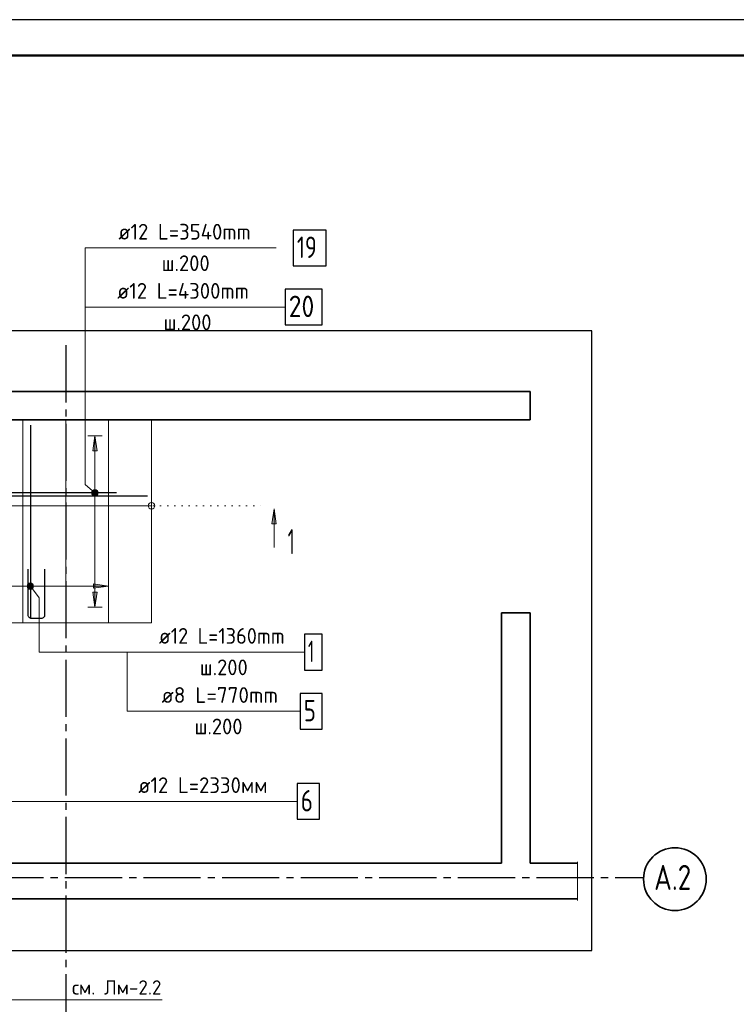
# Model space of a CAD drawing. Header units: millimetres. Extents: x 0 to 21005, y 0 to 14850.
# Tile 13 of 20: x 5517 to 10531, y 7964 to 14850. Entities that reach past the tile are written whole.
import ezdxf

# ---------------------------------------------------------------- set-up
doc = ezdxf.new("R2010")
doc.units = ezdxf.units.MM
doc.linetypes.add('______5', pattern=[550, 400, -50, 50, -50])
doc.linetypes.add('______9', pattern=[50, 0, -50])
for name, color, linetype, lineweight in [('Standard', 7, 'Continuous', 25), ('Обрамление П-обр. равн.', 7, 'Continuous', 25), ('Общий01', 7, 'Continuous', 13), ('Общий02', 7, 'Continuous', 18), ('Позиционная метка линия выноска', 7, 'Continuous', 13), ('Текст_ общее', 7, 'Continuous', 25), ('Фоновоя арматура Х1', 7, 'Continuous', 25)]:
    doc.layers.add(name, color=color, linetype=linetype, lineweight=lineweight)
doc.layers.add('ЖБ Лестница', color=7, linetype='Continuous', lineweight=25, true_color=0xe0e0ff)
doc.layers.add('ЖБ Стена верхний уровень', color=7, linetype='Continuous', lineweight=25, true_color=0x006e00)
doc.layers.add('Оси', color=7, linetype='______5', true_color=0x656565)
doc.layers.add('Размерная выноска', color=7, linetype='Continuous')
doc.styles.add('ISOCPEUR', font='txt')

msp = doc.modelspace()

# ---------------------------------------------------------------- hatches: boundary and pattern name
at = {"layer": 'Общий01', "linetype": 'Continuous', "lineweight": 13, "transparency": 33554687}
msp.add_hatch(color=7, dxfattribs=at).paths.add_polyline_path([(7281, 11323.9), (7296, 11428.9), (7311, 11323.9)], flags=16)
at = {"layer": 'Общий02', "linetype": 'Continuous', "lineweight": 13, "transparency": 33554687}
for points in [[(6028.3, 11834.9), (6043.3, 11939.9), (6058.3, 11834.9)], [(6033.6, 10903.6), (6138.6, 10888.6), (6033.6, 10873.6)]]:
    msp.add_hatch(color=7, dxfattribs=at).paths.add_polyline_path(points, flags=16)
msp.add_hatch(color=7, dxfattribs=at).paths.add_polyline_path([(6028.3, 10845.2), (6043.3, 10740.2), (6058.3, 10845.2)])
at = {"layer": 'Текст_ общее', "linetype": 'Continuous', "lineweight": 13, "transparency": 33554687}
for points in [[(6021.3, 11544.6), (6035.9, 11561.7), (6026.2, 11555.2)], [(6035.9, 11561.7), (6021.3, 11544.6), (6022.2, 11533.1)], [(6035.9, 11561.7), (6022.2, 11533.1), (6047.3, 11562.6)], [(6047.3, 11562.6), (6022.2, 11533.1), (6028.7, 11523.4)], [(6047.3, 11562.6), (6028.7, 11523.4), (6057.9, 11557.6)], [(6057.9, 11557.6), (6028.7, 11523.4), (6039.3, 11518.5)], [(6057.9, 11557.6), (6039.3, 11518.5), (6064.4, 11547.9)], [(6064.4, 11547.9), (6039.3, 11518.5), (6050.7, 11519.4)], [(6064.4, 11547.9), (6050.7, 11519.4), (6065.3, 11536.5)], [(6065.3, 11536.5), (6050.7, 11519.4), (6060.4, 11525.9)], [(5569.2, 10885.8), (5600, 10909.2), (5588.6, 10910.8)], [(5569.2, 10885.8), (5588.6, 10910.8), (5570.7, 10897.1)], [(5573.5, 10874.9), (5600, 10909.2), (5569.2, 10885.8)], [(5570.7, 10897.1), (5588.6, 10910.8), (5577.8, 10906.5)], [(5573.5, 10874.9), (5609.3, 10902.2), (5600, 10909.2)], [(5582.8, 10867.9), (5609.3, 10902.2), (5573.5, 10874.9)], [(5582.8, 10867.9), (5613.6, 10891.4), (5609.3, 10902.2)], [(5594.2, 10866.4), (5613.6, 10891.4), (5582.8, 10867.9)], [(5594.2, 10866.4), (5612.1, 10880), (5613.6, 10891.4)], [(5612.1, 10880), (5594.2, 10866.4), (5605, 10870.7)]]:
    msp.add_hatch(color=7, dxfattribs=at).paths.add_polyline_path(points)

# ---------------------------------------------------------------- linework, layer by layer
at = {"color": 7, "linetype": 'Continuous', "lineweight": 25, "transparency": 33554687}
for p, q in [((2434.6, 11520.5), (6410.1, 11520.5)), ((6193.8, 11540.5), (2984.6, 11540.5))]:
    msp.add_line(p, q, dxfattribs=at)
for points in [[(7431.1, 13128.3), (7661.1, 13128.3), (7661.1, 13378.3), (7431.1, 13378.3), (7431.1, 13128.3)], [(7374.1, 12714.8), (7634.1, 12714.8), (7634.1, 12964.8), (7374.1, 12964.8), (7374.1, 12714.8)], [(7458.6, 9257.5), (7613.6, 9257.5), (7613.6, 9507.5), (7458.6, 9507.5), (7458.6, 9257.5)]]:
    msp.add_lwpolyline(points, dxfattribs=at)
at = {"layer": 'Standard', "color": 7, "linetype": 'Continuous', "lineweight": 25, "transparency": 33554687}
msp.add_lwpolyline([(0, 0), (21000, 0), (21000, 14850), (0, 14850), (0, 0)], close=True, dxfattribs=at)
at = {"layer": 'Standard', "color": 7, "linetype": 'Continuous', "lineweight": 13, "transparency": 33554687}
msp.add_lwpolyline([(21000, 14850), (0, 14850), (0, 0), (21000, 0), (21000, 14850)], dxfattribs=at)
at = {"layer": 'Standard', "color": 7, "linetype": 'Continuous', "lineweight": 50, "transparency": 33554687}
msp.add_lwpolyline([(1000, 14600), (20750, 14600), (20750, 250), (1000, 250), (1000, 14600)], close=True, dxfattribs=at)
at = {"layer": 'Standard', "color": 254, "linetype": 'Continuous', "lineweight": 25, "true_color": 0xc4c4ff, "transparency": 33554687}
msp.add_lwpolyline([(1883, 8340.8), (9518.9, 8340.8), (9518.9, 12673.7), (1883, 12673.7), (1883, 8340.8)], dxfattribs=at)
at = {"layer": 'ЖБ Лестница', "color": 253, "linetype": 'Continuous', "lineweight": 13, "true_color": 0xa0a0a0, "transparency": 33554687}
for p, q in [((5538.6, 12050.5), (5538.6, 10630.5)), ((5838.6, 12050.5), (5838.6, 10630.5)), ((6138.6, 12050.5), (6138.6, 10630.5)), ((6438.6, 12050.5), (6438.6, 10630.5)), ((6438.6, 11450.5), (4038.6, 11450.5)), ((6416.1, 11450.5), (6416.1, 11450.5)), ((6438.6, 11473), (6438.6, 11473)), ((6461.1, 11450.5), (6461.1, 11450.5)), ((6438.6, 11428), (6438.6, 11428)), ((6438.6, 10630.5), (4038.6, 10630.5))]:
    msp.add_line(p, q, dxfattribs=at)
msp.add_circle((6438.6, 11450.5), 22.5, dxfattribs=at)
at = {"layer": 'ЖБ Стена верхний уровень', "color": 7, "linetype": 'Continuous', "lineweight": 35, "transparency": 33554687}
for p, q in [((9088.6, 12250.5), (2588.6, 12250.5)), ((9088.6, 12050.5), (9088.6, 12250.5)), ((2588.6, 12050.5), (9088.6, 12050.5)), ((8888.6, 10700.5), (8888.6, 8950.5)), ((9088.6, 10700.5), (8888.6, 10700.5)), ((9088.6, 8950.5), (9088.6, 10700.5)), ((8888.6, 8950.5), (2588.6, 8950.5)), ((9418.9, 8950.5), (9088.6, 8950.5)), ((2588.6, 8700.5), (9418.9, 8700.5))]:
    msp.add_line(p, q, dxfattribs=at)
at = {"layer": 'Обрамление П-обр. равн.', "color": 7, "linetype": 'Continuous', "lineweight": 25, "transparency": 33554687}
for points in [[(5574, 11005.8), (5574, 10687.7), (5574.6, 10683.4), (5576, 10679), (5578.3, 10675), (5581, 10671.7), (5584.3, 10669), (5588.3, 10666.7), (5592.7, 10665.3), (5597, 10664.7), (5670.6, 10664.7), (5674.9, 10665.3), (5679.3, 10666.7), (5683.3, 10669), (5686.6, 10671.7), (5689.3, 10675), (5691.6, 10679), (5693, 10683.4), (5693.6, 10687.7), (5693.6, 11005.8)], [(7479.1, 9888), (7634.1, 9888), (7634.1, 10138), (7479.1, 10138), (7479.1, 9888)]]:
    msp.add_lwpolyline(points, dxfattribs=at)
at = {"layer": 'Общий01', "color": 7, "linetype": '______9', "lineweight": 13, "transparency": 33554687}
msp.add_line((1342.3, 11450.5), (7219.2, 11450.5), dxfattribs=at)
at = {"layer": 'Общий01', "color": 7, "linetype": 'Continuous', "lineweight": 13, "transparency": 33554687}
for p, q in [((7281, 11323.9), (7296, 11428.9)), ((7296, 11428.9), (7296, 11158.9)), ((7296, 11428.9), (7296, 11428.9)), ((7296, 11428.9), (7296, 11428.9)), ((7296, 11428.9), (7296, 11428.9)), ((7296, 11428.9), (7311, 11323.9)), ((7311, 11323.9), (7281, 11323.9)), ((7296, 11323.9), (7296, 11316.4))]:
    msp.add_line(p, q, dxfattribs=at)
at = {"layer": 'Общий02', "color": 251, "linetype": 'Continuous', "lineweight": 13, "true_color": 0x494949, "transparency": 33554687}
for p, q in [((6093.3, 11939.9), (5993.3, 11939.9)), ((6028.3, 11834.9), (6043.3, 11939.9)), ((6043.3, 11939.9), (6043.3, 10740.2)), ((6043.3, 11939.9), (6043.3, 11939.9)), ((6043.3, 11939.9), (6043.3, 11939.9)), ((6043.3, 11939.9), (6043.3, 11939.9)), ((6043.3, 11939.9), (6058.3, 11834.9)), ((6058.3, 11834.9), (6028.3, 11834.9)), ((6043.3, 11834.9), (6043.3, 11827.4)), ((6138.6, 10888.6), (3821.3, 10888.6)), ((6033.6, 10888.6), (6026.1, 10888.6)), ((6033.6, 10873.6), (6033.6, 10903.6)), ((6033.6, 10903.6), (6138.6, 10888.6)), ((6138.6, 10888.6), (6033.6, 10873.6)), ((6138.6, 10838.6), (6138.6, 10938.6)), ((6138.6, 10888.6), (6138.6, 10888.6)), ((6138.6, 10888.6), (6138.6, 10888.6)), ((6138.6, 10888.6), (6138.6, 10888.6)), ((6058.3, 10845.2), (6028.3, 10845.2)), ((6028.3, 10845.2), (6043.3, 10740.2)), ((6043.3, 10845.2), (6043.3, 10852.7)), ((6043.3, 10740.2), (6058.3, 10845.2)), ((6093.3, 10740.2), (5993.3, 10740.2)), ((6043.3, 10740.2), (6043.3, 10740.2)), ((6043.3, 10740.2), (6043.3, 10740.2)), ((6043.3, 10740.2), (6043.3, 10740.2))]:
    msp.add_line(p, q, dxfattribs=at)
at = {"layer": 'Оси', "color": 8, "linetype": '______5', "lineweight": -3, "transparency": 33554687}
for p, q in [((5838.4, 12573.7), (5838.4, 6949.1)), ((1982.8, 8850.5), (9881.3, 8850.5))]:
    msp.add_line(p, q, dxfattribs=at)
at = {"layer": 'Оси', "color": 7, "linetype": 'Continuous', "lineweight": 35, "transparency": 33554687}
msp.add_circle((10100.9, 8839.2), 219.6, dxfattribs=at)
at = {"layer": 'Позиционная метка линия выноска', "color": 7, "linetype": 'Continuous', "lineweight": 13, "transparency": 33554687}
for points in [[(5974.1, 12839.8), (5974.1, 12883.3), (5974.1, 13253.3), (7311.1, 13253.3)], [(6269.7, 10426.5), (6269.7, 10383), (6269.7, 10013), (7479.1, 10013)]]:
    msp.add_lwpolyline(points, dxfattribs=at)
at = {"layer": 'Размерная выноска', "color": 7, "linetype": 'Continuous', "lineweight": 13, "transparency": 33554687}
msp.add_line((9418.9, 8690.5), (9418.9, 8960.5), dxfattribs=at)
at = {"layer": 'Текст_ общее', "color": 7, "linetype": 'Continuous', "lineweight": 13, "transparency": 33554687}
for p, q in [((6026.2, 11555.2), (6026.2, 11555.2)), ((6028.7, 11523.4), (6028.7, 11523.4)), ((6057.9, 11557.6), (6057.9, 11557.6)), ((6060.4, 11525.9), (6060.4, 11525.9)), ((5577.8, 10906.5), (5577.8, 10906.5)), ((5609.3, 10902.2), (5609.3, 10902.2)), ((5573.5, 10874.9), (5573.5, 10874.9)), ((5605, 10870.7), (5605, 10870.7))]:
    msp.add_line(p, q, dxfattribs=at)
for points in [[(7374.1, 12839.8), (5974.1, 12839.8), (5974.1, 11599.8), (6043.3, 11540.5)], [(7509.1, 10426.5), (5654, 10426.5), (5654, 10806.5), (5591.4, 10888.6)], [(6512.9, 7994.8), (3542.9, 7994.8), (3542.9, 9264.8), (3373.1, 9460.5)], [(7458.6, 9382.5), (4058.6, 9382.5), (3990.6, 9199.1)]]:
    msp.add_lwpolyline(points, dxfattribs=at)
for centre in [(6043.3, 11540.5), (5591.4, 10888.6)]:
    msp.add_circle(centre, 22.5, dxfattribs=at)
at = {"layer": 'Фоновоя арматура Х1', "color": 7, "linetype": 'Continuous', "lineweight": 25, "transparency": 33554687}
msp.add_line((5591.4, 12014.4), (5591.4, 10666.4), dxfattribs=at)
msp.add_lwpolyline([(7509.1, 10301.5), (7634.1, 10301.5), (7634.1, 10551.5), (7509.1, 10551.5), (7509.1, 10301.5)], dxfattribs=at)

# ---------------------------------------------------------------- texts
at = {"color": 7, "linetype": 'Continuous', "lineweight": 13, "transparency": 33554687, "attachment_point": 7, "style": 'ISOCPEUR'}
for s, insert, char_height, width in [('\\W0.96;ø12 L=3540mm ', (6207.5, 13311.9), 110, 1086.309), ('\\W0.75;19', (7456.1, 13183.3), 150, 236.144), ('\\W0.95;ш.200 ', (6510, 13091.9), 110, 481.065), ('\\W0.96;ø12 L=4300mm ', (6198.6, 12898.4), 110, 1086.306), ('\\W0.87;20', (7399.1, 12769.8), 150, 275.401), ('\\W0.95;ш.200 ', (6523.1, 12678.4), 110, 481.068), ('\\W0.96;ø12 L=2330мм ', (6347.1, 9441.2), 110, 1053.171), ('\\W0.78;6', (7483.6, 9312.5), 150, 163.203)]:
    msp.add_mtext(s, dxfattribs=dict(at, insert=insert, char_height=char_height, width=width))
at = {"layer": 'Обрамление П-обр. равн.', "color": 7, "linetype": 'Continuous', "lineweight": 13, "transparency": 33554687, "attachment_point": 7, "style": 'ISOCPEUR'}
for s, insert, char_height, width in [('\\W0.98;ø8 L=770mm ', (6508.9, 10071.7), 110, 944.264), ('\\W0.78;5', (7504.1, 9943), 150, 163.203), ('\\W0.95;ш.200 ', (6739.9, 9851.7), 110, 481.068)]:
    msp.add_mtext(s, dxfattribs=dict(at, insert=insert, char_height=char_height, width=width))
at = {"layer": 'Общий01', "color": 7, "linetype": 'Continuous', "lineweight": 35, "transparency": 33554687, "insert": (7391.5, 11112.4), "char_height": 175, "width": 136.111, "attachment_point": 7, "style": 'ISOCPEUR'}
msp.add_mtext('\\W0.56;1', dxfattribs=at)
at = {"layer": 'Оси', "color": 7, "linetype": 'Continuous', "lineweight": 35, "transparency": 33554687, "insert": (9955.4, 8763), "char_height": 175, "width": 359.999, "attachment_point": 7, "style": 'ISOCPEUR'}
msp.add_mtext('\\W0.79;А.2', dxfattribs=at)
at = {"layer": 'Текст_ общее', "color": 7, "linetype": 'Continuous', "lineweight": 18, "transparency": 33554687, "insert": (5882.9, 8031.4), "char_height": 100, "width": 678.118, "attachment_point": 7, "style": 'ISOCPEUR'}
msp.add_mtext('\\W0.97;см. Лм-2.2', dxfattribs=at)
at = {"layer": 'Фоновоя арматура Х1', "color": 7, "linetype": 'Continuous', "lineweight": 13, "transparency": 33554687, "attachment_point": 7, "style": 'ISOCPEUR'}
for s, insert, char_height, width in [('\\W0.94;ø12 L=1360mm ', (6490.5, 10485.2), 110, 1052.191), ('\\W0.56;1', (7534.1, 10356.5), 150, 116.671), ('\\W0.95;ш.200 ', (6776.5, 10265.2), 110, 481.068)]:
    msp.add_mtext(s, dxfattribs=dict(at, insert=insert, char_height=char_height, width=width))

doc.saveas('drawing.dxf')
